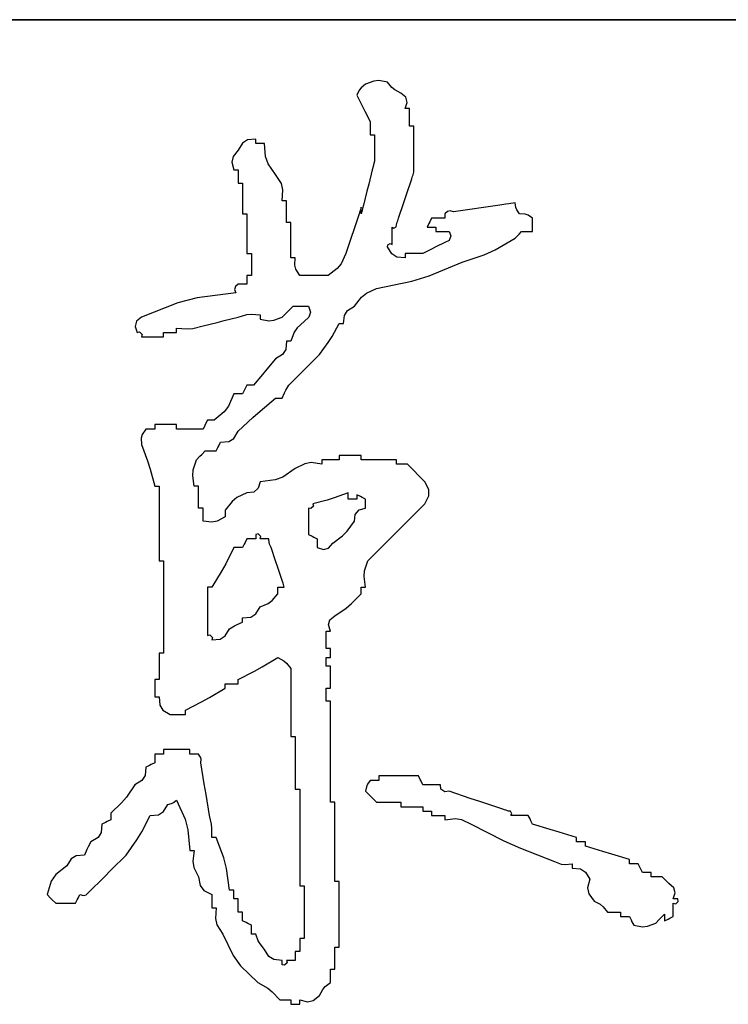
# Model space of a CAD drawing. Extents: x 797781 to 1255204, y 21234 to 1024248.
# Tile 206 of 256: x 1005230 to 1005640, y 175087 to 175657. Entities that reach past the tile are written whole.
import ezdxf

# ---------------------------------------------------------------- set-up
doc = ezdxf.new("R2010")
doc.units = 0
doc.header["$LTSCALE"] = 1000
doc.header["$MEASUREMENT"] = 0
doc.layers.add('230303生产综合楼-平面图_t8$0$图框', color=4, linetype='Continuous', lineweight=35)

# ---------------------------------------------------------------- blocks, each defined once
blk = doc.blocks.new('dianziqianminggry')
for p, q in [((0.105865, 0.082257), (0.105653, 0.082088)), ((0.106262, 0.08241), (0.105865, 0.082257)), ((0.106504, 0.082435), (0.106262, 0.08241)), ((0.106924, 0.082363), (0.106504, 0.082435)), ((0.107128, 0.082103), (0.106924, 0.082363)), ((0.10556, 0.081972), (0.105441, 0.081728)), ((0.105441, 0.081728), (0.105696, 0.08122)), ((0.105653, 0.082088), (0.10556, 0.081972)), ((0.107266, 0.081988), (0.107128, 0.082103)), ((0.107559, 0.081834), (0.107266, 0.081988)), ((0.107794, 0.081634), (0.107559, 0.081834)), ((0.105696, 0.08122), (0.105823, 0.080965)), ((0.10777, 0.081093), (0.107865, 0.081386)), ((0.107865, 0.081386), (0.107794, 0.081634)), ((0.105823, 0.080965), (0.106077, 0.080457)), ((0.107855, 0.081093), (0.10777, 0.081093)), ((0.107898, 0.081093), (0.107855, 0.081093)), ((0.107982, 0.081093), (0.107898, 0.081093)), ((0.107982, 0.080754), (0.107982, 0.081093)), ((0.107982, 0.080584), (0.107982, 0.080754)), ((0.106077, 0.080457), (0.106077, 0.080203)), ((0.107982, 0.080246), (0.107982, 0.080584)), ((0.108067, 0.080246), (0.107982, 0.080246)), ((0.108109, 0.080246), (0.108067, 0.080246)), ((0.108194, 0.080246), (0.108109, 0.080246)), ((0.108194, 0.079356), (0.108194, 0.080246)), ((0.106077, 0.080203), (0.106077, 0.080076)), ((0.106077, 0.080076), (0.106077, 0.079822)), ((0.106077, 0.079822), (0.106161, 0.079822)), ((0.106161, 0.079822), (0.106204, 0.079822)), ((0.106204, 0.079822), (0.106288, 0.079822)), ((0.106288, 0.079822), (0.106288, 0.079314)), ((0.099931, 0.079423), (0.099725, 0.079081)), ((0.100174, 0.079574), (0.099931, 0.079423)), ((0.100572, 0.07961), (0.100174, 0.079574)), ((0.100572, 0.079526), (0.100572, 0.07961)), ((0.100572, 0.079483), (0.100572, 0.079526)), ((0.100572, 0.079399), (0.100572, 0.079483)), ((0.100741, 0.079399), (0.100572, 0.079399)), ((0.100826, 0.079399), (0.100741, 0.079399)), ((0.100995, 0.079399), (0.100826, 0.079399)), ((0.101041, 0.078771), (0.100995, 0.079399)), ((0.106288, 0.079314), (0.106288, 0.07906)), ((0.108194, 0.078912), (0.108194, 0.079356)), ((0.099725, 0.079081), (0.099478, 0.078778)), ((0.106288, 0.07906), (0.106288, 0.078552)), ((0.108194, 0.078022), (0.108194, 0.078912)), ((0.099478, 0.078778), (0.099418, 0.078507)), ((0.099418, 0.078507), (0.099513, 0.078128)), ((0.101162, 0.078431), (0.101041, 0.078771)), ((0.101524, 0.077917), (0.101162, 0.078431)), ((0.106246, 0.078382), (0.106225, 0.078298)), ((0.106288, 0.078552), (0.106246, 0.078382)), ((0.099513, 0.078128), (0.099598, 0.078128)), ((0.099598, 0.078128), (0.09964, 0.078128)), ((0.09964, 0.078128), (0.099725, 0.078128)), ((0.099725, 0.078128), (0.099725, 0.077874)), ((0.099725, 0.077874), (0.099725, 0.077747)), ((0.101804, 0.077474), (0.101524, 0.077917)), ((0.106183, 0.078128), (0.106013, 0.077451)), ((0.106225, 0.078298), (0.106183, 0.078128)), ((0.10813, 0.077832), (0.108152, 0.077895)), ((0.108152, 0.077895), (0.108194, 0.078022)), ((0.099725, 0.077747), (0.099725, 0.077493)), ((0.099725, 0.077493), (0.099809, 0.077493)), ((0.099809, 0.077493), (0.099852, 0.077493)), ((0.099852, 0.077493), (0.099936, 0.077493)), ((0.099936, 0.077493), (0.099936, 0.0769)), ((0.10188, 0.077169), (0.101804, 0.077474)), ((0.106013, 0.077451), (0.105928, 0.077112)), ((0.107834, 0.076943), (0.108088, 0.077705)), ((0.108088, 0.077705), (0.10813, 0.077832)), ((0.101842, 0.076646), (0.10188, 0.077169)), ((0.105928, 0.077112), (0.105759, 0.076434)), ((0.107707, 0.076562), (0.107834, 0.076943)), ((0.099936, 0.0769), (0.099936, 0.076604)), ((0.099936, 0.076604), (0.099936, 0.076011)), ((0.101927, 0.076646), (0.101842, 0.076646)), ((0.101969, 0.076646), (0.101927, 0.076646)), ((0.102054, 0.076646), (0.101969, 0.076646)), ((0.102054, 0.076223), (0.102054, 0.076646)), ((0.105759, 0.076434), (0.105717, 0.076265)), ((0.107453, 0.075799), (0.107707, 0.076562)), ((0.112323, 0.076434), (0.111433, 0.076307)), ((0.112619, 0.076477), (0.112323, 0.076434)), ((0.112767, 0.076498), (0.112619, 0.076477)), ((0.113064, 0.07654), (0.112767, 0.076498)), ((0.113103, 0.076316), (0.113064, 0.07654)), ((0.099936, 0.076011), (0.100021, 0.076011)), ((0.100021, 0.076011), (0.100064, 0.076011)), ((0.100064, 0.076011), (0.100148, 0.076011)), ((0.100148, 0.076011), (0.100148, 0.075249)), ((0.102054, 0.076011), (0.102054, 0.076223)), ((0.102054, 0.075588), (0.102054, 0.076011)), ((0.105547, 0.076011), (0.105293, 0.075249)), ((0.10559, 0.076138), (0.105547, 0.076011)), ((0.105611, 0.076202), (0.10559, 0.076138)), ((0.105653, 0.076329), (0.105611, 0.076202)), ((0.105653, 0.076202), (0.105653, 0.076329)), ((0.105653, 0.076138), (0.105653, 0.076202)), ((0.105696, 0.07618), (0.105653, 0.076011)), ((0.105653, 0.076011), (0.105653, 0.076138)), ((0.105717, 0.076265), (0.105696, 0.07618)), ((0.109807, 0.076126), (0.109676, 0.076011)), ((0.109676, 0.076011), (0.109676, 0.075926)), ((0.10993, 0.076157), (0.109807, 0.076126)), ((0.1101, 0.076117), (0.10993, 0.076157)), ((0.110989, 0.076244), (0.1101, 0.076117)), ((0.111433, 0.076307), (0.110989, 0.076244)), ((0.113149, 0.076201), (0.113103, 0.076316)), ((0.113275, 0.076011), (0.113149, 0.076201)), ((0.113543, 0.076003), (0.113275, 0.076011)), ((0.113691, 0.075953), (0.113543, 0.076003)), ((0.102138, 0.075588), (0.102054, 0.075588)), ((0.102181, 0.075588), (0.102138, 0.075588)), ((0.102266, 0.075588), (0.102181, 0.075588)), ((0.102266, 0.07491), (0.102266, 0.075588)), ((0.107347, 0.075482), (0.107389, 0.075609)), ((0.107389, 0.075609), (0.107411, 0.075672)), ((0.107411, 0.075672), (0.107453, 0.075799)), ((0.108914, 0.075545), (0.108829, 0.075376)), ((0.108956, 0.07563), (0.108914, 0.075545)), ((0.109041, 0.075799), (0.108956, 0.07563)), ((0.109295, 0.075799), (0.109041, 0.075799)), ((0.109422, 0.075799), (0.109295, 0.075799)), ((0.109676, 0.075799), (0.109422, 0.075799)), ((0.109676, 0.075926), (0.109676, 0.075884)), ((0.109676, 0.075884), (0.109676, 0.075799)), ((0.113911, 0.075799), (0.113691, 0.075953)), ((0.113911, 0.075545), (0.113911, 0.075799)), ((0.113911, 0.075418), (0.113911, 0.075545)), ((0.100148, 0.075249), (0.100148, 0.074868)), ((0.105293, 0.075249), (0.105166, 0.074868)), ((0.107135, 0.075037), (0.107135, 0.075376)), ((0.107135, 0.075376), (0.107217, 0.075327)), ((0.107135, 0.074868), (0.107135, 0.075037)), ((0.107217, 0.075327), (0.107337, 0.075388)), ((0.107337, 0.075388), (0.107347, 0.075482)), ((0.108829, 0.075376), (0.108999, 0.075376)), ((0.108999, 0.075376), (0.109083, 0.075376)), ((0.109083, 0.075376), (0.109253, 0.075376)), ((0.109253, 0.075376), (0.109253, 0.075291)), ((0.109253, 0.075291), (0.109253, 0.075249)), ((0.109253, 0.075249), (0.109253, 0.075164)), ((0.109253, 0.075164), (0.109507, 0.075164)), ((0.109507, 0.075164), (0.109634, 0.075164)), ((0.109634, 0.075164), (0.109888, 0.075164)), ((0.109888, 0.075164), (0.109976, 0.074954)), ((0.113191, 0.074974), (0.113254, 0.075037)), ((0.113254, 0.075037), (0.113381, 0.075164)), ((0.113381, 0.075164), (0.113593, 0.075164)), ((0.113593, 0.075164), (0.113699, 0.075164)), ((0.113699, 0.075164), (0.113911, 0.075164)), ((0.113911, 0.075164), (0.113911, 0.075418)), ((0.100148, 0.074868), (0.100148, 0.074105)), ((0.102266, 0.074571), (0.102266, 0.07491)), ((0.102266, 0.073894), (0.102266, 0.074571)), ((0.105166, 0.074868), (0.104912, 0.074105)), ((0.106934, 0.074517), (0.107054, 0.074577)), ((0.107054, 0.074577), (0.107135, 0.074529)), ((0.107135, 0.074529), (0.107135, 0.074868)), ((0.109676, 0.074635), (0.109253, 0.074423)), ((0.109885, 0.074727), (0.109676, 0.074635)), ((0.109976, 0.074954), (0.109885, 0.074727)), ((0.112102, 0.074277), (0.113064, 0.074846)), ((0.113064, 0.074846), (0.113191, 0.074974)), ((0.100148, 0.074105), (0.100233, 0.074105)), ((0.100233, 0.074105), (0.100275, 0.074105)), ((0.100275, 0.074105), (0.10036, 0.074105)), ((0.10036, 0.074105), (0.10036, 0.073682)), ((0.104912, 0.074105), (0.104691, 0.07361)), ((0.106924, 0.074423), (0.106934, 0.074517)), ((0.10713, 0.074081), (0.106924, 0.074423)), ((0.107373, 0.07393), (0.10713, 0.074081)), ((0.108109, 0.074105), (0.10777, 0.074105)), ((0.10777, 0.074105), (0.10777, 0.074021)), ((0.108279, 0.074105), (0.108109, 0.074105)), ((0.108617, 0.074105), (0.108279, 0.074105)), ((0.109041, 0.074317), (0.108617, 0.074105)), ((0.109253, 0.074423), (0.109041, 0.074317)), ((0.111582, 0.074039), (0.112102, 0.074277)), ((0.10036, 0.073682), (0.10036, 0.07347)), ((0.10235, 0.073894), (0.102266, 0.073894)), ((0.102393, 0.073894), (0.10235, 0.073894)), ((0.102477, 0.073894), (0.102393, 0.073894)), ((0.102452, 0.073545), (0.102477, 0.073894)), ((0.104691, 0.07361), (0.1045, 0.073371)), ((0.10777, 0.073894), (0.107373, 0.07393)), ((0.10777, 0.074021), (0.10777, 0.073978)), ((0.10777, 0.073978), (0.10777, 0.073894)), ((0.108924, 0.073026), (0.110523, 0.073682)), ((0.110523, 0.073682), (0.111582, 0.074039)), ((0.10036, 0.07347), (0.10036, 0.073047)), ((0.102503, 0.073342), (0.102452, 0.073545)), ((0.102689, 0.073047), (0.102503, 0.073342)), ((0.1045, 0.073371), (0.104065, 0.073047)), ((0.100233, 0.073047), (0.100148, 0.073047)), ((0.100148, 0.073047), (0.100148, 0.072877)), ((0.100148, 0.072877), (0.100148, 0.072793)), ((0.100148, 0.072793), (0.100148, 0.072623)), ((0.100275, 0.073047), (0.100233, 0.073047)), ((0.10036, 0.073047), (0.100275, 0.073047)), ((0.103239, 0.073047), (0.102689, 0.073047)), ((0.103515, 0.073047), (0.103239, 0.073047)), ((0.104065, 0.073047), (0.103515, 0.073047)), ((0.106394, 0.072412), (0.108085, 0.072768)), ((0.108085, 0.072768), (0.108924, 0.073026)), ((0.099619, 0.0722), (0.097755, 0.07196)), ((0.09959, 0.072512), (0.099552, 0.072361)), ((0.099552, 0.072361), (0.099619, 0.0722)), ((0.099725, 0.072623), (0.09959, 0.072512)), ((0.099894, 0.072623), (0.099725, 0.072623)), ((0.099979, 0.072623), (0.099894, 0.072623)), ((0.100148, 0.072623), (0.099979, 0.072623)), ((0.10566, 0.071999), (0.105899, 0.072191)), ((0.105899, 0.072191), (0.106394, 0.072412)), ((0.096817, 0.07172), (0.095067, 0.071035)), ((0.097755, 0.07196), (0.096817, 0.07172)), ((0.105336, 0.071565), (0.10566, 0.071999)), ((0.101842, 0.071035), (0.102054, 0.071247)), ((0.102054, 0.071247), (0.10216, 0.071353)), ((0.10216, 0.071353), (0.102371, 0.071565)), ((0.102371, 0.071565), (0.102668, 0.071565)), ((0.102668, 0.071565), (0.102816, 0.071565)), ((0.102816, 0.071565), (0.103112, 0.071565)), ((0.103112, 0.071565), (0.103207, 0.071271)), ((0.103207, 0.071271), (0.103136, 0.071023)), ((0.104842, 0.071116), (0.104994, 0.071358)), ((0.104994, 0.071358), (0.105336, 0.071565)), ((0.094832, 0.070836), (0.094761, 0.070588)), ((0.095067, 0.071035), (0.094832, 0.070836)), ((0.098031, 0.070612), (0.098708, 0.070781)), ((0.098708, 0.070781), (0.099047, 0.070866)), ((0.099047, 0.070866), (0.099725, 0.071035)), ((0.099725, 0.071035), (0.100134, 0.071153)), ((0.100134, 0.071153), (0.100359, 0.071175)), ((0.100359, 0.071175), (0.100783, 0.071141)), ((0.100783, 0.071141), (0.100783, 0.071057)), ((0.100783, 0.071057), (0.100783, 0.071014)), ((0.100783, 0.071014), (0.100783, 0.070929)), ((0.100783, 0.070929), (0.101203, 0.070858)), ((0.101203, 0.070858), (0.101445, 0.070882)), ((0.101445, 0.070882), (0.101842, 0.071035)), ((0.102901, 0.070824), (0.102563, 0.070515)), ((0.103136, 0.071023), (0.102901, 0.070824)), ((0.104806, 0.070718), (0.104842, 0.071116)), ((0.094761, 0.070588), (0.094855, 0.070294)), ((0.094855, 0.070294), (0.094972, 0.07032)), ((0.094972, 0.07032), (0.095092, 0.0702)), ((0.096125, 0.07021), (0.096125, 0.070294)), ((0.096125, 0.070294), (0.096379, 0.070294)), ((0.096379, 0.070294), (0.096506, 0.070294)), ((0.096506, 0.070294), (0.096761, 0.070294)), ((0.096761, 0.070421), (0.096761, 0.070506)), ((0.096761, 0.070506), (0.097269, 0.070464)), ((0.096761, 0.070379), (0.096761, 0.070421)), ((0.096761, 0.070294), (0.096761, 0.070379)), ((0.097269, 0.070464), (0.097537, 0.070487)), ((0.097537, 0.070487), (0.098031, 0.070612)), ((0.102421, 0.070302), (0.102266, 0.069871)), ((0.102563, 0.070515), (0.102421, 0.070302)), ((0.104249, 0.070104), (0.104595, 0.070718)), ((0.104595, 0.070718), (0.104679, 0.070718)), ((0.104679, 0.070718), (0.104722, 0.070718)), ((0.104722, 0.070718), (0.104806, 0.070718)), ((0.095092, 0.0702), (0.095067, 0.070083)), ((0.095067, 0.070083), (0.09549, 0.070083)), ((0.09549, 0.070083), (0.095702, 0.070083)), ((0.095702, 0.070083), (0.096125, 0.070083)), ((0.096125, 0.070167), (0.096125, 0.07021)), ((0.096125, 0.070083), (0.096125, 0.070167)), ((0.102054, 0.069871), (0.102018, 0.069473)), ((0.102138, 0.069871), (0.102054, 0.069871)), ((0.102181, 0.069871), (0.102138, 0.069871)), ((0.102266, 0.069871), (0.102181, 0.069871)), ((0.103642, 0.069236), (0.104057, 0.069805)), ((0.104057, 0.069805), (0.104249, 0.070104)), ((0.102018, 0.069473), (0.101866, 0.069231)), ((0.101524, 0.069024), (0.101101, 0.068516)), ((0.101866, 0.069231), (0.101524, 0.069024)), ((0.103049, 0.068643), (0.103642, 0.069236)), ((0.101101, 0.068516), (0.100889, 0.068262)), ((0.102752, 0.068346), (0.103049, 0.068643)), ((0.100889, 0.068262), (0.100466, 0.067754)), ((0.10216, 0.067754), (0.102752, 0.068346)), ((0.100021, 0.067499), (0.099936, 0.06733)), ((0.100064, 0.067584), (0.100021, 0.067499)), ((0.100148, 0.067754), (0.100064, 0.067584)), ((0.100275, 0.067754), (0.100148, 0.067754)), ((0.100339, 0.067754), (0.100275, 0.067754)), ((0.100466, 0.067754), (0.100339, 0.067754)), ((0.101954, 0.067379), (0.102018, 0.067507)), ((0.102018, 0.067507), (0.10216, 0.067754)), ((0.099513, 0.06733), (0.099265, 0.066745)), ((0.099682, 0.06733), (0.099513, 0.06733)), ((0.099767, 0.06733), (0.099682, 0.06733)), ((0.099936, 0.06733), (0.099767, 0.06733)), ((0.100785, 0.066506), (0.101524, 0.067118)), ((0.101524, 0.067118), (0.101651, 0.067118)), ((0.101651, 0.067118), (0.101715, 0.067118)), ((0.101715, 0.067118), (0.101842, 0.067118)), ((0.101842, 0.067118), (0.101954, 0.067379)), ((0.099265, 0.066745), (0.099052, 0.066462)), ((0.100424, 0.066188), (0.100785, 0.066506)), ((0.098243, 0.06606), (0.098158, 0.06589)), ((0.09837, 0.06606), (0.098243, 0.06606)), ((0.098433, 0.06606), (0.09837, 0.06606)), ((0.09856, 0.06606), (0.098433, 0.06606)), ((0.099052, 0.066462), (0.09856, 0.06606)), ((0.099725, 0.06553), (0.100424, 0.066188)), ((0.095278, 0.065636), (0.095107, 0.06538)), ((0.095448, 0.065636), (0.095278, 0.065636)), ((0.095533, 0.065636), (0.095448, 0.065636)), ((0.095702, 0.065636), (0.095533, 0.065636)), ((0.096125, 0.065848), (0.095702, 0.065848)), ((0.095702, 0.065848), (0.095702, 0.065763)), ((0.095702, 0.065763), (0.095702, 0.065721)), ((0.095702, 0.065721), (0.095702, 0.065636)), ((0.096337, 0.065848), (0.096125, 0.065848)), ((0.096761, 0.065848), (0.096337, 0.065848)), ((0.096761, 0.065763), (0.096761, 0.065848)), ((0.096761, 0.065721), (0.096761, 0.065763)), ((0.096761, 0.065636), (0.096761, 0.065721)), ((0.097269, 0.065636), (0.096761, 0.065636)), ((0.097523, 0.065636), (0.097269, 0.065636)), ((0.098031, 0.065636), (0.097523, 0.065636)), ((0.098116, 0.065806), (0.098031, 0.065636)), ((0.098158, 0.06589), (0.098116, 0.065806)), ((0.099518, 0.065188), (0.099725, 0.06553)), ((0.095107, 0.06538), (0.095056, 0.065203)), ((0.095056, 0.065203), (0.095067, 0.064895)), ((0.099276, 0.065037), (0.099518, 0.065188)), ((0.095067, 0.064895), (0.095357, 0.064103)), ((0.097967, 0.064408), (0.098137, 0.064578)), ((0.098137, 0.064578), (0.098349, 0.064578)), ((0.098349, 0.064578), (0.098454, 0.064578)), ((0.098454, 0.064578), (0.098666, 0.064578)), ((0.098666, 0.064578), (0.098751, 0.064747)), ((0.098751, 0.064747), (0.098793, 0.064832)), ((0.098793, 0.064832), (0.098878, 0.065001)), ((0.098878, 0.065001), (0.099276, 0.065037)), ((0.095357, 0.064103), (0.095484, 0.063699)), ((0.097558, 0.063668), (0.097713, 0.064154)), ((0.097713, 0.064154), (0.097883, 0.064324)), ((0.097883, 0.064324), (0.097967, 0.064408)), ((0.104086, 0.064154), (0.103748, 0.064154)), ((0.103748, 0.064154), (0.103748, 0.064069)), ((0.104256, 0.064154), (0.104086, 0.064154)), ((0.104595, 0.064154), (0.104256, 0.064154)), ((0.105018, 0.064366), (0.104595, 0.064366)), ((0.104595, 0.064366), (0.104595, 0.064281)), ((0.104595, 0.064281), (0.104595, 0.064239)), ((0.104595, 0.064239), (0.104595, 0.064154)), ((0.10523, 0.064366), (0.105018, 0.064366)), ((0.105653, 0.064366), (0.10523, 0.064366)), ((0.105653, 0.064281), (0.105653, 0.064366)), ((0.105653, 0.064239), (0.105653, 0.064281)), ((0.105653, 0.064154), (0.105653, 0.064239)), ((0.106331, 0.064154), (0.105653, 0.064154)), ((0.106669, 0.064154), (0.106331, 0.064154)), ((0.107347, 0.064154), (0.106669, 0.064154)), ((0.107347, 0.064069), (0.107347, 0.064154)), ((0.095484, 0.063699), (0.095702, 0.062884)), ((0.097535, 0.063388), (0.097558, 0.063668)), ((0.102477, 0.063731), (0.10188, 0.063322)), ((0.102936, 0.063965), (0.102477, 0.063731)), ((0.103238, 0.064016), (0.102936, 0.063965)), ((0.103748, 0.063942), (0.103238, 0.064016)), ((0.103748, 0.064069), (0.103748, 0.064027)), ((0.103748, 0.064027), (0.103748, 0.063942)), ((0.107347, 0.064027), (0.107347, 0.064069)), ((0.107347, 0.063942), (0.107347, 0.064027)), ((0.107559, 0.063942), (0.107347, 0.063942)), ((0.107665, 0.063942), (0.107559, 0.063942)), ((0.107876, 0.063942), (0.107665, 0.063942)), ((0.108215, 0.063604), (0.107876, 0.063942)), ((0.097607, 0.062884), (0.097535, 0.063388)), ((0.101502, 0.06318), (0.100783, 0.063095)), ((0.10188, 0.063322), (0.101502, 0.06318)), ((0.108385, 0.063434), (0.108215, 0.063604)), ((0.108723, 0.063095), (0.108385, 0.063434)), ((0.095702, 0.062884), (0.095787, 0.062884)), ((0.095787, 0.062884), (0.095829, 0.062884)), ((0.095829, 0.062884), (0.095914, 0.062884)), ((0.095914, 0.062884), (0.095914, 0.061444)), ((0.097692, 0.062884), (0.097607, 0.062884)), ((0.097734, 0.062884), (0.097692, 0.062884)), ((0.097819, 0.062884), (0.097734, 0.062884)), ((0.097819, 0.06246), (0.097819, 0.062884)), ((0.100692, 0.062778), (0.100477, 0.062599)), ((0.100783, 0.063095), (0.100692, 0.062778)), ((0.108917, 0.062719), (0.108723, 0.063095)), ((0.108917, 0.062414), (0.108917, 0.062719)), ((0.097819, 0.062249), (0.097819, 0.06246)), ((0.097819, 0.061825), (0.097819, 0.062249)), ((0.09966, 0.06233), (0.099428, 0.062143)), ((0.100148, 0.062566), (0.09966, 0.06233)), ((0.100477, 0.062599), (0.100148, 0.062566)), ((0.104013, 0.062209), (0.103324, 0.062037)), ((0.104354, 0.062316), (0.104013, 0.062209)), ((0.105018, 0.062566), (0.104354, 0.062316)), ((0.105018, 0.062439), (0.105018, 0.062566)), ((0.105018, 0.062376), (0.105018, 0.062439)), ((0.105018, 0.062249), (0.105018, 0.062376)), ((0.105187, 0.062249), (0.105018, 0.062249)), ((0.105272, 0.062249), (0.105187, 0.062249)), ((0.105441, 0.062249), (0.105272, 0.062249)), ((0.105611, 0.062376), (0.105441, 0.06246)), ((0.105441, 0.06246), (0.105441, 0.062376)), ((0.105441, 0.062376), (0.105441, 0.062333)), ((0.105441, 0.062333), (0.105441, 0.062249)), ((0.105696, 0.062333), (0.105611, 0.062376)), ((0.105865, 0.062249), (0.105696, 0.062333)), ((0.105865, 0.062079), (0.105865, 0.062249)), ((0.108723, 0.062037), (0.108917, 0.062414)), ((0.097904, 0.061825), (0.097819, 0.061825)), ((0.097946, 0.061825), (0.097904, 0.061825)), ((0.098031, 0.061825), (0.097946, 0.061825)), ((0.098031, 0.061571), (0.098031, 0.061825)), ((0.099428, 0.062143), (0.09909, 0.061719)), ((0.09909, 0.061719), (0.09909, 0.061592)), ((0.103229, 0.0618), (0.103112, 0.061825)), ((0.103112, 0.061825), (0.103112, 0.061317)), ((0.10335, 0.06192), (0.103229, 0.0618)), ((0.103324, 0.062037), (0.10335, 0.06192)), ((0.105368, 0.061519), (0.105547, 0.061734)), ((0.105547, 0.061734), (0.105865, 0.061825)), ((0.105865, 0.061994), (0.105865, 0.062079)), ((0.105865, 0.061825), (0.105865, 0.061994)), ((0.107622, 0.060936), (0.108723, 0.062037)), ((0.095914, 0.061444), (0.095914, 0.060724)), ((0.098031, 0.061444), (0.098031, 0.061571)), ((0.098031, 0.06119), (0.098031, 0.061444)), ((0.09909, 0.061402), (0.098713, 0.06119)), ((0.09909, 0.061592), (0.09909, 0.061529)), ((0.09909, 0.061529), (0.09909, 0.061402)), ((0.103112, 0.061317), (0.103112, 0.061063)), ((0.105336, 0.06119), (0.105368, 0.061519)), ((0.09846, 0.061139), (0.098031, 0.06119)), ((0.098713, 0.06119), (0.09846, 0.061139)), ((0.103112, 0.061063), (0.103112, 0.060555)), ((0.104972, 0.060714), (0.105336, 0.06119)), ((0.107072, 0.060385), (0.107622, 0.060936)), ((0.095914, 0.060724), (0.095914, 0.059284)), ((0.100148, 0.060343), (0.100064, 0.060174)), ((0.100318, 0.060343), (0.100148, 0.060343)), ((0.100402, 0.060343), (0.100318, 0.060343)), ((0.100572, 0.060343), (0.100402, 0.060343)), ((0.100689, 0.06058), (0.100572, 0.060555)), ((0.100572, 0.060555), (0.100572, 0.06047)), ((0.100572, 0.06047), (0.100572, 0.060428)), ((0.100572, 0.060428), (0.100572, 0.060343)), ((0.100809, 0.06046), (0.100689, 0.06058)), ((0.100783, 0.060343), (0.100809, 0.06046)), ((0.100953, 0.060343), (0.100783, 0.060343)), ((0.101037, 0.060343), (0.100953, 0.060343)), ((0.101207, 0.060343), (0.101037, 0.060343)), ((0.101218, 0.060169), (0.101207, 0.060343)), ((0.103112, 0.060555), (0.103282, 0.06047)), ((0.103282, 0.06047), (0.103367, 0.060428)), ((0.103367, 0.060428), (0.103536, 0.060343)), ((0.103536, 0.060343), (0.103536, 0.060174)), ((0.104277, 0.060131), (0.104753, 0.060495)), ((0.104753, 0.060495), (0.104972, 0.060714)), ((0.105971, 0.059284), (0.107072, 0.060385)), ((0.099513, 0.05992), (0.099123, 0.05914)), ((0.099682, 0.05992), (0.099513, 0.05992)), ((0.099767, 0.05992), (0.099682, 0.05992)), ((0.099936, 0.05992), (0.099767, 0.05992)), ((0.100021, 0.060089), (0.099936, 0.05992)), ((0.100064, 0.060174), (0.100021, 0.060089)), ((0.101241, 0.060079), (0.101218, 0.060169)), ((0.101313, 0.05992), (0.101241, 0.060079)), ((0.101524, 0.059284), (0.101313, 0.05992)), ((0.103536, 0.060174), (0.103536, 0.060089)), ((0.103536, 0.060089), (0.103536, 0.05992)), ((0.103536, 0.05992), (0.103829, 0.059825)), ((0.103829, 0.059825), (0.104077, 0.059896)), ((0.104077, 0.059896), (0.104277, 0.060131)), ((0.095914, 0.059284), (0.095998, 0.059284)), ((0.095998, 0.059284), (0.096041, 0.059284)), ((0.096041, 0.059284), (0.096125, 0.059284)), ((0.096125, 0.059284), (0.096125, 0.057506)), ((0.099123, 0.05914), (0.09891, 0.058757)), ((0.10163, 0.058967), (0.101524, 0.059284)), ((0.101842, 0.058332), (0.10163, 0.058967)), ((0.105816, 0.058799), (0.105971, 0.059284)), ((0.09891, 0.058757), (0.098454, 0.058014)), ((0.105792, 0.058519), (0.105816, 0.058799)), ((0.105865, 0.058014), (0.105792, 0.058519)), ((0.098327, 0.058014), (0.098243, 0.058014)), ((0.098243, 0.058014), (0.098243, 0.057082)), ((0.09837, 0.058014), (0.098327, 0.058014)), ((0.098454, 0.058014), (0.09837, 0.058014)), ((0.10163, 0.057887), (0.10163, 0.058014)), ((0.10163, 0.058014), (0.101757, 0.058014)), ((0.101757, 0.058014), (0.101821, 0.058014)), ((0.101821, 0.058014), (0.101948, 0.058014)), ((0.101884, 0.058205), (0.101842, 0.058332)), ((0.101906, 0.058141), (0.101884, 0.058205)), ((0.101948, 0.058014), (0.101906, 0.058141)), ((0.105653, 0.057887), (0.105653, 0.058014)), ((0.105653, 0.058014), (0.105738, 0.058014)), ((0.105738, 0.058014), (0.10578, 0.058014)), ((0.10578, 0.058014), (0.105865, 0.058014)), ((0.096125, 0.057506), (0.096125, 0.056617)), ((0.101362, 0.057369), (0.10163, 0.057696)), ((0.10163, 0.057823), (0.10163, 0.057887)), ((0.10163, 0.057696), (0.10163, 0.057823)), ((0.105191, 0.057223), (0.105653, 0.057696)), ((0.105653, 0.057823), (0.105653, 0.057887)), ((0.105653, 0.057696), (0.105653, 0.057823)), ((0.098243, 0.057082), (0.098243, 0.056617)), ((0.100577, 0.056719), (0.100783, 0.057061)), ((0.100783, 0.057061), (0.101173, 0.057227)), ((0.101173, 0.057227), (0.101362, 0.057369)), ((0.104383, 0.056638), (0.104932, 0.057007)), ((0.104932, 0.057007), (0.105191, 0.057223)), ((0.096125, 0.056617), (0.096125, 0.054838)), ((0.098243, 0.056617), (0.098243, 0.055685)), ((0.099936, 0.056532), (0.100334, 0.056568)), ((0.099936, 0.056447), (0.099936, 0.056532)), ((0.100334, 0.056568), (0.100577, 0.056719)), ((0.104148, 0.056438), (0.104383, 0.056638)), ((0.099301, 0.056003), (0.099547, 0.056144)), ((0.099547, 0.056144), (0.099675, 0.056208)), ((0.099675, 0.056208), (0.099936, 0.05632)), ((0.099936, 0.056405), (0.099936, 0.056447)), ((0.099936, 0.05632), (0.099936, 0.056405)), ((0.104077, 0.05619), (0.104148, 0.056438)), ((0.104171, 0.055897), (0.104077, 0.05619)), ((0.098243, 0.055685), (0.09836, 0.05571)), ((0.09836, 0.05571), (0.09848, 0.05559)), ((0.09848, 0.05559), (0.098454, 0.055473)), ((0.098852, 0.055509), (0.099095, 0.055661)), ((0.099095, 0.055661), (0.099301, 0.056003)), ((0.103959, 0.055558), (0.103959, 0.055897)), ((0.103959, 0.055897), (0.104044, 0.055897)), ((0.103959, 0.055389), (0.103959, 0.055558)), ((0.104044, 0.055897), (0.104086, 0.055897)), ((0.104086, 0.055897), (0.104171, 0.055897)), ((0.098454, 0.055473), (0.098852, 0.055509)), ((0.103959, 0.05505), (0.103959, 0.055389)), ((0.095998, 0.054838), (0.095914, 0.054838)), ((0.095914, 0.054838), (0.095914, 0.05433)), ((0.096041, 0.054838), (0.095998, 0.054838)), ((0.096125, 0.054838), (0.096041, 0.054838)), ((0.100887, 0.05417), (0.10163, 0.054626)), ((0.10163, 0.054626), (0.101921, 0.054468)), ((0.104044, 0.05505), (0.103959, 0.05505)), ((0.103959, 0.054457), (0.103959, 0.054626)), ((0.103959, 0.054626), (0.104044, 0.054626)), ((0.104086, 0.05505), (0.104044, 0.05505)), ((0.104044, 0.054626), (0.104086, 0.054626)), ((0.104171, 0.05505), (0.104086, 0.05505)), ((0.104086, 0.054626), (0.104171, 0.054626)), ((0.104171, 0.05488), (0.104171, 0.05505)), ((0.104171, 0.054796), (0.104171, 0.05488)), ((0.104171, 0.054626), (0.104171, 0.054796)), ((0.095914, 0.05433), (0.095914, 0.054076)), ((0.100505, 0.053958), (0.100887, 0.05417)), ((0.101921, 0.054468), (0.102057, 0.054354)), ((0.102057, 0.054354), (0.102266, 0.054097)), ((0.103959, 0.054372), (0.103959, 0.054457)), ((0.103959, 0.054203), (0.103959, 0.054372)), ((0.104044, 0.054203), (0.103959, 0.054203)), ((0.104086, 0.054203), (0.104044, 0.054203)), ((0.104171, 0.054203), (0.104086, 0.054203)), ((0.104171, 0.053779), (0.104171, 0.054203)), ((0.095914, 0.054076), (0.095914, 0.053568)), ((0.099725, 0.053568), (0.100505, 0.053958)), ((0.102266, 0.054097), (0.102266, 0.052784)), ((0.104171, 0.053568), (0.104171, 0.053779)), ((0.095787, 0.053568), (0.095702, 0.053568)), ((0.095702, 0.053568), (0.095702, 0.053229)), ((0.095702, 0.053229), (0.095702, 0.053059)), ((0.095829, 0.053568), (0.095787, 0.053568)), ((0.095914, 0.053568), (0.095829, 0.053568)), ((0.09909, 0.053271), (0.09909, 0.053356)), ((0.09909, 0.053356), (0.099344, 0.053356)), ((0.09909, 0.053229), (0.09909, 0.053271)), ((0.09909, 0.053144), (0.09909, 0.053229)), ((0.099344, 0.053356), (0.099471, 0.053356)), ((0.099471, 0.053356), (0.099725, 0.053356)), ((0.099725, 0.053483), (0.099725, 0.053568)), ((0.099725, 0.053441), (0.099725, 0.053483)), ((0.099725, 0.053356), (0.099725, 0.053441)), ((0.104171, 0.053144), (0.104171, 0.053568)), ((0.095702, 0.053059), (0.095702, 0.052721)), ((0.095702, 0.052721), (0.095787, 0.052721)), ((0.095787, 0.052721), (0.095829, 0.052721)), ((0.095829, 0.052721), (0.095914, 0.052721)), ((0.095914, 0.052721), (0.09595, 0.052323)), ((0.098346, 0.052688), (0.09909, 0.053144)), ((0.102266, 0.052784), (0.102266, 0.052128)), ((0.103959, 0.05289), (0.103959, 0.053144)), ((0.103959, 0.053144), (0.104044, 0.053144)), ((0.103959, 0.052763), (0.103959, 0.05289)), ((0.103959, 0.052509), (0.103959, 0.052763)), ((0.104044, 0.053144), (0.104086, 0.053144)), ((0.104086, 0.053144), (0.104171, 0.053144)), ((0.09595, 0.052323), (0.096101, 0.05208)), ((0.097184, 0.052086), (0.097964, 0.052476)), ((0.097964, 0.052476), (0.098346, 0.052688)), ((0.104044, 0.052509), (0.103959, 0.052509)), ((0.104086, 0.052509), (0.104044, 0.052509)), ((0.104171, 0.052509), (0.104086, 0.052509)), ((0.104171, 0.050561), (0.104171, 0.052509)), ((0.096101, 0.05208), (0.096443, 0.051874)), ((0.096443, 0.051874), (0.096739, 0.051874)), ((0.096739, 0.051874), (0.096888, 0.051874)), ((0.096888, 0.051874), (0.097184, 0.051874)), ((0.097184, 0.052001), (0.097184, 0.052086)), ((0.097184, 0.051959), (0.097184, 0.052001)), ((0.097184, 0.051874), (0.097184, 0.051959)), ((0.102266, 0.052128), (0.102266, 0.050815)), ((0.102266, 0.050815), (0.10235, 0.050815)), ((0.10235, 0.050815), (0.102393, 0.050815)), ((0.102393, 0.050815), (0.102477, 0.050815)), ((0.102477, 0.050815), (0.102477, 0.049799)), ((0.104171, 0.049587), (0.104171, 0.050561)), ((0.095871, 0.049968), (0.095702, 0.049968)), ((0.095702, 0.049968), (0.095702, 0.049799)), ((0.095956, 0.049968), (0.095871, 0.049968)), ((0.096125, 0.049968), (0.095956, 0.049968)), ((0.096633, 0.05018), (0.096125, 0.05018)), ((0.096125, 0.05018), (0.096125, 0.050095)), ((0.096125, 0.050095), (0.096125, 0.050053)), ((0.096125, 0.050053), (0.096125, 0.049968)), ((0.096888, 0.05018), (0.096633, 0.05018)), ((0.097396, 0.05018), (0.096888, 0.05018)), ((0.097396, 0.050095), (0.097396, 0.05018)), ((0.097396, 0.050053), (0.097396, 0.050095)), ((0.097396, 0.049968), (0.097396, 0.050053)), ((0.097565, 0.049968), (0.097396, 0.049968)), ((0.09765, 0.049968), (0.097565, 0.049968)), ((0.097819, 0.049968), (0.09765, 0.049968)), ((0.097912, 0.049821), (0.097819, 0.049968)), ((0.095448, 0.049418), (0.095278, 0.049333)), ((0.095533, 0.04946), (0.095448, 0.049418)), ((0.095702, 0.049545), (0.095533, 0.04946)), ((0.095702, 0.049799), (0.095702, 0.049714)), ((0.095702, 0.049714), (0.095702, 0.049545)), ((0.097938, 0.049719), (0.097912, 0.049821)), ((0.097925, 0.049545), (0.097938, 0.049719)), ((0.098094, 0.048528), (0.097925, 0.049545)), ((0.102477, 0.049799), (0.102477, 0.049291)), ((0.104171, 0.047639), (0.104171, 0.049587)), ((0.095242, 0.048935), (0.095091, 0.048693)), ((0.095278, 0.049333), (0.095242, 0.048935)), ((0.102477, 0.049291), (0.102477, 0.048274)), ((0.107262, 0.04891), (0.1065, 0.04891)), ((0.1065, 0.04891), (0.1065, 0.048825)), ((0.107643, 0.04891), (0.107262, 0.04891)), ((0.108406, 0.04891), (0.107643, 0.04891)), ((0.10849, 0.04874), (0.108406, 0.04891)), ((0.094749, 0.048486), (0.094343, 0.04789)), ((0.095091, 0.048693), (0.094749, 0.048486)), ((0.098179, 0.04802), (0.098094, 0.048528)), ((0.10595, 0.048508), (0.105904, 0.048393)), ((0.106077, 0.048698), (0.10595, 0.048508)), ((0.106246, 0.048698), (0.106077, 0.048698)), ((0.106331, 0.048698), (0.106246, 0.048698)), ((0.1065, 0.048698), (0.106331, 0.048698)), ((0.1065, 0.048825), (0.1065, 0.048783)), ((0.1065, 0.048783), (0.1065, 0.048698)), ((0.108533, 0.048656), (0.10849, 0.04874)), ((0.108617, 0.048486), (0.108533, 0.048656)), ((0.108956, 0.048486), (0.108617, 0.048486)), ((0.109126, 0.048486), (0.108956, 0.048486)), ((0.109464, 0.048486), (0.109126, 0.048486)), ((0.109493, 0.048276), (0.109464, 0.048486)), ((0.098349, 0.047004), (0.098179, 0.04802)), ((0.102477, 0.048274), (0.102562, 0.048274)), ((0.102562, 0.048274), (0.102604, 0.048274)), ((0.102604, 0.048274), (0.102689, 0.048274)), ((0.102689, 0.048274), (0.102689, 0.046411)), ((0.105904, 0.048393), (0.105865, 0.048169)), ((0.105865, 0.048169), (0.106077, 0.047957)), ((0.106077, 0.047957), (0.106183, 0.047851)), ((0.109678, 0.048137), (0.109493, 0.048276)), ((0.109888, 0.048169), (0.109678, 0.048137)), ((0.110904, 0.04783), (0.109888, 0.048169)), ((0.094105, 0.047609), (0.093585, 0.04711)), ((0.094343, 0.04789), (0.094105, 0.047609)), ((0.09613, 0.047191), (0.096337, 0.047533)), ((0.096337, 0.047533), (0.09652, 0.047583)), ((0.09652, 0.047583), (0.096611, 0.047629)), ((0.096611, 0.047629), (0.096761, 0.047745)), ((0.096761, 0.047745), (0.097169, 0.046825)), ((0.104256, 0.047639), (0.104171, 0.047639)), ((0.104298, 0.047639), (0.104256, 0.047639)), ((0.104383, 0.047639), (0.104298, 0.047639)), ((0.104383, 0.046115), (0.104383, 0.047639)), ((0.106183, 0.047851), (0.106394, 0.047639)), ((0.106394, 0.047639), (0.10686, 0.047639)), ((0.10686, 0.047639), (0.107093, 0.047639)), ((0.107093, 0.047639), (0.107559, 0.047639)), ((0.107559, 0.047639), (0.107559, 0.047555)), ((0.107559, 0.047555), (0.107559, 0.047512)), ((0.107559, 0.047512), (0.107559, 0.047427)), ((0.111412, 0.04766), (0.110904, 0.04783)), ((0.112429, 0.047322), (0.111412, 0.04766)), ((0.093585, 0.04711), (0.093585, 0.046983)), ((0.095084, 0.046209), (0.09549, 0.047004)), ((0.09549, 0.047004), (0.095888, 0.04704)), ((0.095888, 0.04704), (0.09613, 0.047191)), ((0.098441, 0.046589), (0.098349, 0.047004)), ((0.107559, 0.047427), (0.107982, 0.047427)), ((0.107982, 0.047427), (0.108194, 0.047427)), ((0.108194, 0.047427), (0.108617, 0.047427)), ((0.108617, 0.047427), (0.108617, 0.047343)), ((0.108617, 0.047343), (0.108617, 0.0473)), ((0.108617, 0.0473), (0.108617, 0.047216)), ((0.108617, 0.047216), (0.108787, 0.047216)), ((0.108787, 0.047216), (0.108871, 0.047216)), ((0.108871, 0.047216), (0.109041, 0.047216)), ((0.109041, 0.047216), (0.109041, 0.047131)), ((0.109041, 0.047131), (0.109041, 0.047089)), ((0.109041, 0.047089), (0.109041, 0.047004)), ((0.109041, 0.047004), (0.109295, 0.047004)), ((0.109295, 0.047004), (0.109422, 0.047004)), ((0.109422, 0.047004), (0.109676, 0.047004)), ((0.109676, 0.047004), (0.109676, 0.046919)), ((0.112556, 0.047279), (0.112429, 0.047322)), ((0.112619, 0.047258), (0.112556, 0.047279)), ((0.112746, 0.047216), (0.112619, 0.047258)), ((0.11284, 0.047206), (0.112746, 0.047216)), ((0.1129, 0.047085), (0.11284, 0.047206)), ((0.112852, 0.047004), (0.1129, 0.047085)), ((0.113191, 0.047004), (0.112852, 0.047004)), ((0.11336, 0.047004), (0.113191, 0.047004)), ((0.113699, 0.047004), (0.11336, 0.047004)), ((0.113784, 0.046835), (0.113699, 0.047004)), ((0.093161, 0.046581), (0.093125, 0.046183)), ((0.093331, 0.046665), (0.093161, 0.046581)), ((0.093415, 0.046708), (0.093331, 0.046665)), ((0.093585, 0.046792), (0.093415, 0.046708)), ((0.093585, 0.046983), (0.093585, 0.046919)), ((0.093585, 0.046919), (0.093585, 0.046792)), ((0.097169, 0.046825), (0.097303, 0.046312)), ((0.098463, 0.046371), (0.098441, 0.046589)), ((0.109676, 0.046919), (0.109676, 0.046877)), ((0.109676, 0.046877), (0.109676, 0.046792)), ((0.109676, 0.046792), (0.110186, 0.046866)), ((0.110186, 0.046866), (0.110488, 0.046815)), ((0.110488, 0.046815), (0.110946, 0.046581)), ((0.110946, 0.046581), (0.112521, 0.045787)), ((0.113826, 0.04675), (0.113784, 0.046835)), ((0.113911, 0.046581), (0.113826, 0.04675)), ((0.114758, 0.046326), (0.113911, 0.046581)), ((0.093125, 0.046183), (0.092974, 0.04594)), ((0.094848, 0.045823), (0.095084, 0.046209)), ((0.097303, 0.046312), (0.097396, 0.04531)), ((0.098454, 0.045945), (0.098463, 0.046371)), ((0.102689, 0.046411), (0.102689, 0.04548)), ((0.104383, 0.045353), (0.104383, 0.046115)), ((0.115181, 0.046199), (0.114758, 0.046326)), ((0.116028, 0.045945), (0.115181, 0.046199)), ((0.092632, 0.045734), (0.09249, 0.045488)), ((0.092974, 0.04594), (0.092632, 0.045734)), ((0.094326, 0.045098), (0.094848, 0.045823)), ((0.098539, 0.045945), (0.098454, 0.045945)), ((0.098581, 0.045945), (0.098539, 0.045945)), ((0.098666, 0.045945), (0.098581, 0.045945)), ((0.099039, 0.044967), (0.098666, 0.045945)), ((0.112521, 0.045787), (0.113329, 0.045426)), ((0.116028, 0.045861), (0.116028, 0.045945)), ((0.116028, 0.045818), (0.116028, 0.045861)), ((0.116028, 0.045734), (0.116028, 0.045818)), ((0.116197, 0.045734), (0.116028, 0.045734)), ((0.116282, 0.045734), (0.116197, 0.045734)), ((0.116451, 0.045734), (0.116282, 0.045734)), ((0.116451, 0.045649), (0.116451, 0.045734)), ((0.116451, 0.045607), (0.116451, 0.045649)), ((0.116451, 0.045522), (0.116451, 0.045607)), ((0.092426, 0.04536), (0.092314, 0.045098)), ((0.09249, 0.045488), (0.092426, 0.04536)), ((0.097396, 0.04531), (0.09748, 0.04531)), ((0.09748, 0.04531), (0.097523, 0.04531)), ((0.097523, 0.04531), (0.097607, 0.04531)), ((0.097607, 0.04531), (0.097534, 0.0448)), ((0.102689, 0.04548), (0.102689, 0.043616)), ((0.104383, 0.043828), (0.104383, 0.045353)), ((0.113329, 0.045426), (0.114969, 0.044781)), ((0.117298, 0.045268), (0.116451, 0.045522)), ((0.117722, 0.045141), (0.117298, 0.045268)), ((0.118569, 0.044887), (0.117722, 0.045141)), ((0.091674, 0.044911), (0.091467, 0.044569)), ((0.091916, 0.045063), (0.091674, 0.044911)), ((0.092314, 0.045098), (0.091916, 0.045063)), ((0.093606, 0.044379), (0.094326, 0.045098)), ((0.097534, 0.0448), (0.097584, 0.044498)), ((0.09917, 0.044444), (0.099039, 0.044967)), ((0.114969, 0.044781), (0.11529, 0.044663)), ((0.11529, 0.044663), (0.115477, 0.04464)), ((0.115477, 0.04464), (0.115816, 0.044675)), ((0.115816, 0.044675), (0.115816, 0.04459)), ((0.118569, 0.044802), (0.118569, 0.044887)), ((0.118569, 0.04476), (0.118569, 0.044802)), ((0.118569, 0.044675), (0.118569, 0.04476)), ((0.118738, 0.044675), (0.118569, 0.044675)), ((0.118823, 0.044675), (0.118738, 0.044675)), ((0.118992, 0.044675), (0.118823, 0.044675)), ((0.119077, 0.044506), (0.118992, 0.044675)), ((0.090939, 0.044158), (0.090714, 0.043832)), ((0.091467, 0.044569), (0.090939, 0.044158)), ((0.093246, 0.044019), (0.093606, 0.044379)), ((0.097584, 0.044498), (0.097819, 0.04404)), ((0.099301, 0.043405), (0.09917, 0.044444)), ((0.115816, 0.04459), (0.115816, 0.044548)), ((0.115816, 0.044548), (0.115816, 0.044463)), ((0.115816, 0.044463), (0.116214, 0.044427)), ((0.116214, 0.044427), (0.116456, 0.044276)), ((0.116456, 0.044276), (0.116663, 0.043934)), ((0.119119, 0.044421), (0.119077, 0.044506)), ((0.119204, 0.044252), (0.119119, 0.044421)), ((0.119373, 0.044252), (0.119204, 0.044252)), ((0.119458, 0.044252), (0.119373, 0.044252)), ((0.119627, 0.044252), (0.119458, 0.044252)), ((0.119627, 0.044167), (0.119627, 0.044252)), ((0.119627, 0.044124), (0.119627, 0.044167)), ((0.090714, 0.043832), (0.090515, 0.043193)), ((0.092526, 0.043299), (0.093246, 0.044019)), ((0.097819, 0.04404), (0.097896, 0.043623)), ((0.104467, 0.043828), (0.104383, 0.043828)), ((0.10451, 0.043828), (0.104467, 0.043828)), ((0.104595, 0.043828), (0.10451, 0.043828)), ((0.104595, 0.042558), (0.104595, 0.043828)), ((0.116663, 0.043934), (0.116554, 0.043516)), ((0.119627, 0.04404), (0.119627, 0.044124)), ((0.119839, 0.04404), (0.119627, 0.04404)), ((0.119945, 0.04404), (0.119839, 0.04404)), ((0.120157, 0.04404), (0.119945, 0.04404)), ((0.120284, 0.043913), (0.120157, 0.04404)), ((0.120347, 0.043849), (0.120284, 0.043913)), ((0.120474, 0.043722), (0.120347, 0.043849)), ((0.120709, 0.043523), (0.120474, 0.043722)), ((0.092395, 0.043183), (0.092526, 0.043299)), ((0.097896, 0.043623), (0.098076, 0.043384)), ((0.098076, 0.043384), (0.098454, 0.043193)), ((0.099386, 0.043405), (0.099301, 0.043405)), ((0.099428, 0.043405), (0.099386, 0.043405)), ((0.099513, 0.043405), (0.099428, 0.043405)), ((0.099513, 0.043235), (0.099513, 0.043405)), ((0.099513, 0.043151), (0.099513, 0.043235)), ((0.102689, 0.043616), (0.102774, 0.043616)), ((0.102774, 0.043616), (0.102816, 0.043616)), ((0.102816, 0.043616), (0.102901, 0.043616)), ((0.102901, 0.043616), (0.102901, 0.0426)), ((0.116554, 0.043516), (0.116613, 0.043219)), ((0.116613, 0.043219), (0.116875, 0.042875)), ((0.120686, 0.042981), (0.12078, 0.043275)), ((0.12078, 0.043275), (0.120709, 0.043523)), ((0.090515, 0.043193), (0.090684, 0.043024)), ((0.090684, 0.043024), (0.090769, 0.042939)), ((0.090769, 0.042939), (0.090938, 0.042769)), ((0.090938, 0.042769), (0.091319, 0.042769)), ((0.091319, 0.042769), (0.09151, 0.042769)), ((0.09151, 0.042769), (0.091891, 0.042769)), ((0.091891, 0.042769), (0.091975, 0.042939)), ((0.091975, 0.042939), (0.092018, 0.043024)), ((0.092018, 0.043024), (0.092102, 0.043193)), ((0.092102, 0.043193), (0.092272, 0.043153)), ((0.092272, 0.043153), (0.092395, 0.043183)), ((0.098454, 0.043193), (0.098454, 0.042939)), ((0.098454, 0.042939), (0.098454, 0.042812)), ((0.098454, 0.042812), (0.098454, 0.042558)), ((0.099513, 0.042981), (0.099513, 0.043151)), ((0.099598, 0.042981), (0.099513, 0.042981)), ((0.09964, 0.042981), (0.099598, 0.042981)), ((0.099725, 0.042981), (0.09964, 0.042981)), ((0.099725, 0.042727), (0.099725, 0.042981)), ((0.099725, 0.0426), (0.099725, 0.042727)), ((0.116875, 0.042875), (0.117167, 0.042721)), ((0.120771, 0.042981), (0.120686, 0.042981)), ((0.120686, 0.042515), (0.120686, 0.042769)), ((0.120686, 0.042769), (0.120803, 0.042744)), ((0.120813, 0.042981), (0.120771, 0.042981)), ((0.120803, 0.042744), (0.120923, 0.042864)), ((0.120898, 0.042981), (0.120813, 0.042981)), ((0.120923, 0.042864), (0.120898, 0.042981)), ((0.098454, 0.042558), (0.098539, 0.042558)), ((0.098539, 0.042558), (0.098581, 0.042558)), ((0.098581, 0.042558), (0.098666, 0.042558)), ((0.098666, 0.042558), (0.098628, 0.042035)), ((0.099725, 0.042346), (0.099725, 0.0426)), ((0.099809, 0.042346), (0.099725, 0.042346)), ((0.099852, 0.042346), (0.099809, 0.042346)), ((0.099936, 0.042346), (0.099852, 0.042346)), ((0.099936, 0.042177), (0.099936, 0.042346)), ((0.102901, 0.0426), (0.102901, 0.042092)), ((0.104595, 0.041923), (0.104595, 0.042558)), ((0.117167, 0.042721), (0.117305, 0.042606)), ((0.117305, 0.042606), (0.11751, 0.042346)), ((0.11751, 0.042346), (0.117764, 0.042346)), ((0.117764, 0.042346), (0.117891, 0.042346)), ((0.117891, 0.042346), (0.118145, 0.042346)), ((0.118145, 0.042346), (0.118145, 0.042261)), ((0.118145, 0.042261), (0.118145, 0.042219)), ((0.120686, 0.042388), (0.120686, 0.042515)), ((0.120686, 0.042134), (0.120686, 0.042388)), ((0.098628, 0.042035), (0.098704, 0.04173)), ((0.099936, 0.042092), (0.099936, 0.042177)), ((0.099936, 0.041923), (0.099936, 0.042092)), ((0.100106, 0.041838), (0.099936, 0.041923)), ((0.100191, 0.041795), (0.100106, 0.041838)), ((0.10036, 0.041711), (0.100191, 0.041795)), ((0.102901, 0.042092), (0.102901, 0.041076)), ((0.104595, 0.040652), (0.104595, 0.041923)), ((0.118145, 0.042219), (0.118145, 0.042134)), ((0.118145, 0.042134), (0.118315, 0.042134)), ((0.118315, 0.042134), (0.118399, 0.042134)), ((0.118399, 0.042134), (0.118569, 0.042134)), ((0.118569, 0.042134), (0.118653, 0.041965)), ((0.118653, 0.041965), (0.118696, 0.04188)), ((0.118696, 0.04188), (0.11878, 0.041711)), ((0.119442, 0.041663), (0.119839, 0.041817)), ((0.119839, 0.041817), (0.120008, 0.041986)), ((0.120008, 0.041986), (0.120093, 0.042071)), ((0.120093, 0.042071), (0.120263, 0.04224)), ((0.120263, 0.04224), (0.120263, 0.042113)), ((0.120263, 0.042113), (0.120263, 0.04205)), ((0.120263, 0.04205), (0.120263, 0.041923)), ((0.120263, 0.041923), (0.120432, 0.042007)), ((0.120432, 0.042007), (0.120517, 0.04205)), ((0.120517, 0.04205), (0.120686, 0.042134)), ((0.098704, 0.04173), (0.098984, 0.041287)), ((0.10036, 0.041541), (0.10036, 0.041711)), ((0.10036, 0.041457), (0.10036, 0.041541)), ((0.10036, 0.041287), (0.10036, 0.041457)), ((0.11878, 0.041711), (0.1192, 0.041639)), ((0.1192, 0.041639), (0.119442, 0.041663)), ((0.098984, 0.041287), (0.099484, 0.04025)), ((0.100445, 0.041287), (0.10036, 0.041287)), ((0.100487, 0.041287), (0.100445, 0.041287)), ((0.100572, 0.041287), (0.100487, 0.041287)), ((0.100686, 0.040966), (0.100572, 0.041287)), ((0.100776, 0.040808), (0.100686, 0.040966)), ((0.102774, 0.041076), (0.102689, 0.041076)), ((0.102689, 0.041076), (0.102689, 0.040822)), ((0.102816, 0.041076), (0.102774, 0.041076)), ((0.102901, 0.041076), (0.102816, 0.041076)), ((0.100995, 0.040546), (0.100776, 0.040808)), ((0.101202, 0.040204), (0.100995, 0.040546)), ((0.102562, 0.04044), (0.102477, 0.04044)), ((0.102477, 0.04044), (0.102477, 0.040271)), ((0.102604, 0.04044), (0.102562, 0.04044)), ((0.102689, 0.04044), (0.102604, 0.04044)), ((0.102689, 0.040822), (0.102689, 0.040694)), ((0.102689, 0.040694), (0.102689, 0.04044)), ((0.104383, 0.040229), (0.104383, 0.040652)), ((0.104383, 0.040652), (0.104467, 0.040652)), ((0.104467, 0.040652), (0.10451, 0.040652)), ((0.10451, 0.040652), (0.104595, 0.040652)), ((0.099484, 0.04025), (0.099844, 0.039754)), ((0.101444, 0.040053), (0.101202, 0.040204)), ((0.101842, 0.040017), (0.101444, 0.040053)), ((0.101842, 0.039932), (0.101842, 0.040017)), ((0.101842, 0.03989), (0.101842, 0.039932)), ((0.101842, 0.039805), (0.101842, 0.03989)), ((0.102079, 0.0399), (0.101959, 0.03978)), ((0.102223, 0.040017), (0.102054, 0.040017)), ((0.102054, 0.040017), (0.102079, 0.0399)), ((0.102308, 0.040017), (0.102223, 0.040017)), ((0.102477, 0.040017), (0.102308, 0.040017)), ((0.102477, 0.040271), (0.102477, 0.040186)), ((0.102477, 0.040186), (0.102477, 0.040017)), ((0.104383, 0.040017), (0.104383, 0.040229)), ((0.104383, 0.039593), (0.104383, 0.040017)), ((0.099844, 0.039754), (0.100678, 0.038958)), ((0.101959, 0.03978), (0.101842, 0.039805)), ((0.104171, 0.039339), (0.104171, 0.039593)), ((0.104171, 0.039593), (0.104256, 0.039593)), ((0.104256, 0.039593), (0.104298, 0.039593)), ((0.104298, 0.039593), (0.104383, 0.039593)), ((0.100678, 0.038958), (0.101147, 0.038686)), ((0.103911, 0.038753), (0.104171, 0.038958)), ((0.104171, 0.039212), (0.104171, 0.039339)), ((0.104171, 0.038958), (0.104171, 0.039212)), ((0.101147, 0.038686), (0.101368, 0.038509)), ((0.101368, 0.038509), (0.101736, 0.038111)), ((0.103642, 0.038323), (0.103796, 0.038615)), ((0.103796, 0.038615), (0.103911, 0.038753)), ((0.101736, 0.038111), (0.101948, 0.038111)), ((0.101948, 0.038111), (0.102054, 0.038111)), ((0.102054, 0.038111), (0.102266, 0.038111)), ((0.102266, 0.038111), (0.102266, 0.038027)), ((0.102266, 0.038027), (0.102266, 0.037984)), ((0.102266, 0.037984), (0.102266, 0.0379)), ((0.102689, 0.038027), (0.102689, 0.038111)), ((0.102689, 0.038111), (0.103068, 0.038016)), ((0.102689, 0.037984), (0.102689, 0.038027)), ((0.102689, 0.0379), (0.102689, 0.037984)), ((0.103068, 0.038016), (0.103339, 0.038077)), ((0.103339, 0.038077), (0.103642, 0.038323)), ((0.102266, 0.0379), (0.102435, 0.0379)), ((0.102435, 0.0379), (0.10252, 0.0379)), ((0.10252, 0.0379), (0.102689, 0.0379))]:
    blk.add_line(p, q)
blk = doc.blocks.new('230303生产综合楼-平面图_t8$0$图签')
at = {"layer": '230303生产综合楼-平面图_t8$0$图框', "color": 4}
blk.add_line((-4000, 11300), (0, 11300), dxfattribs=at)
at = {"xscale": 12000, "yscale": 12000, "zscale": 12000}
blk.add_blockref('dianziqianminggry', (-2551.74, 10275.52), dxfattribs=at)

msp = doc.modelspace()

# ---------------------------------------------------------------- block references
msp.add_blockref('230303生产综合楼-平面图_t8$0$图签', (1006711.66, 164357.16))

doc.saveas('drawing.dxf')
